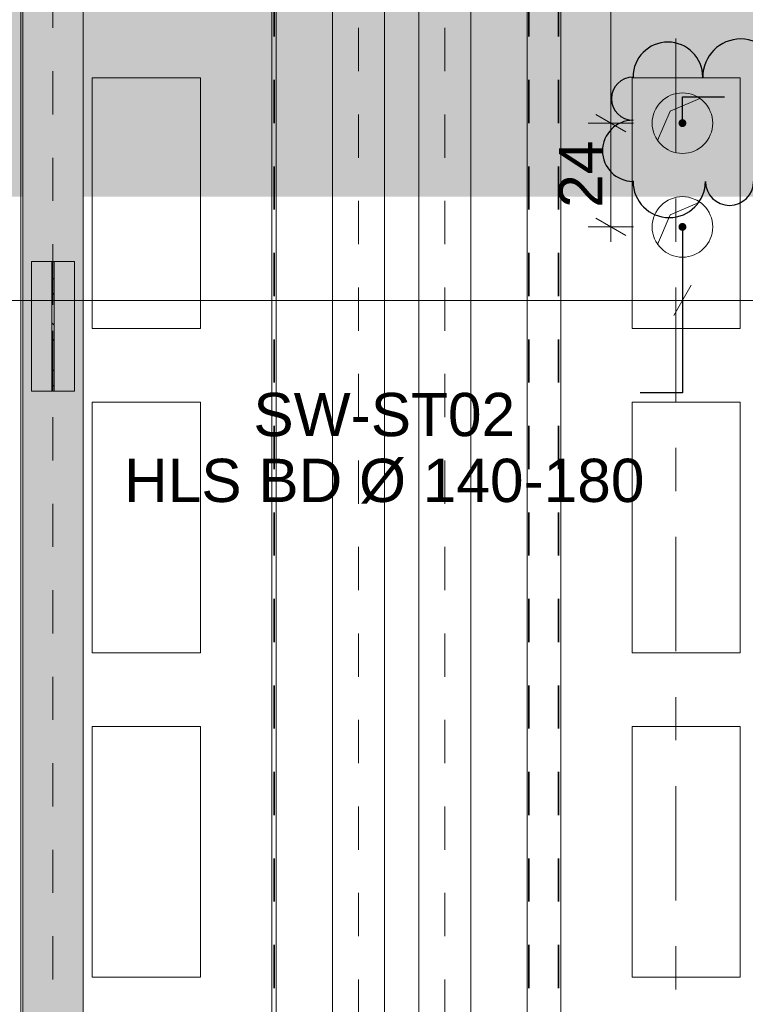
# Model space of a CAD drawing. Header units: metres. Extents: x -3.6 to 84.5, y -11 to 16.8.
# Tile 164 of 225: x 42.2 to 43.9, y 1.9 to 4.1. Entities that reach past the tile are written whole.
import ezdxf

# ---------------------------------------------------------------- set-up
doc = ezdxf.new("R2010")
doc.units = ezdxf.units.M
doc.header["$MEASUREMENT"] = 0
for name, pattern in [('Achse', [0.2, 0.1, -0.05, 0, -0.05]), ('Strichlinie doppelt', [0.546806, 0.264583, -0.105833, 0.070556, -0.105833]), ('STRICHPUNKT', [0.015, 0.0075, -0.00375, 0, -0.00375])]:
    doc.linetypes.add(name, pattern=pattern)
for name, color, linetype in [('155 - Bemaßung_ Beschriftung.Ausbau - Deckenelemente', 7, 'Continuous'), ('305 - Elemente.Linie_ Schraffur - Deckenspiegel', 7, 'Continuous'), ('451 - Universal.Achsen Raster', 7, 'Continuous'), ('612 - Struktur.Stahlbau', 7, 'Continuous'), ('Abbruch_155 - Bemaßung_ Beschriftung.Ausbau - Deckenelemente', 7, 'Continuous'), ('Neubau_155 - Bemaßung_ Beschriftung.Ausbau - Deckenelemente', 7, 'Continuous'), ('Neubau_612 - Struktur.Stahlbau', 7, 'Continuous')]:
    doc.layers.add(name, color=color, linetype=linetype)
doc.styles.add('ERSTELLTER_STIL_2', font='txt')
doc.linetypes.add('Abbruch 1', pattern='A,0,[1,2022.0244.A_L5A-PL04.07_iA_Deckenelemente Erdgeschoss1.Shx,S=0.001984,R=0,X=0,Y=0],-0.25,0', length=0.25)
doc.dimstyles.new('ERSTELLTER_STIL__3', dxfattribs={"dimtxt": 0.1, "dimasz": 0.0532, "dimexe": 0.18, "dimexo": 0.0625, "dimgap": 0, "dimtad": 1, "dimtih": 1, "dimtoh": 1, "dimzin": 0, "dimdsep": 46, "dimtxsty": 'ERSTELLTER_STIL_2', "dimblk": 'ARROWHEAD_2', "dimblk1": 'ARROWHEAD_2', "dimblk2": 'ARROWHEAD_2', "dimcen": 0.09, "dimse1": 1, "dimse2": 1, "dimclrd": 256, "dimclre": 256, "dimclrt": 256, "dimazin": 0, "dimtfac": 1, "dimtdec": 4, "dimtmove": 0, "dimatfit": 3, "dimfxl": 1, "dimtolj": 1, "dimtzin": 0, "dimarcsym": 0})
doc.dimstyles.new('ERSTELLTER_STIL__4', dxfattribs={"dimtxt": 0.1, "dimasz": 0.0532, "dimexe": 0.18, "dimexo": 0.0625, "dimgap": 0, "dimtad": 1, "dimzin": 0, "dimdsep": 46, "dimtxsty": 'ERSTELLTER_STIL_2', "dimblk": 'ARROWHEAD_2', "dimblk1": 'ARROWHEAD_2', "dimblk2": 'ARROWHEAD_2', "dimcen": 0.09, "dimse1": 1, "dimse2": 1, "dimclrd": 256, "dimclre": 256, "dimclrt": 256, "dimazin": 0, "dimtfac": 1, "dimtdec": 4, "dimtmove": 0, "dimatfit": 3, "dimfxl": 1, "dimtolj": 1, "dimtzin": 0, "dimarcsym": 0})
doc.dimstyles.new('ERSTELLTER_STIL__7', dxfattribs={"dimtxt": 0.18, "dimasz": 0.03648, "dimexe": 0.18, "dimexo": 0.0625, "dimgap": 0, "dimtad": 0, "dimtih": 1, "dimtoh": 1, "dimdec": 4, "dimzin": 0, "dimdsep": 46, "dimcen": 0.09, "dimadec": 0, "dimazin": 0, "dimtfac": 1, "dimtdec": 4, "dimtmove": 0, "dimatfit": 3, "dimldrblk": 'ARROWHEAD_11', "dimfxl": 1, "dimtolj": 1, "dimtzin": 0, "dimarcsym": 0})

# ---------------------------------------------------------------- blocks, each defined once
blk = doc.blocks.new('*D159')
at = {"layer": '155 - Bemaßung_ Beschriftung.Ausbau - Deckenelemente', "color": 160, "linetype": 'Continuous', "lineweight": 5, "true_color": 0x3232ff}
for p, q in [((40.2, 0.8855), (40.2, 0.9905)), ((43.745, 0.8855), (43.745, 0.9905)), ((40.2202, 0.973), (40.1798, 0.903)), ((43.7248, 0.903), (43.7652, 0.973)), ((40.1658, 0.938), (40.2, 0.938)), ((40.2, 0.938), (43.745, 0.938)), ((43.745, 0.938), (43.7792, 0.938))]:
    blk.add_line(p, q, dxfattribs=at)
at = {"layer": '155 - Bemaßung_ Beschriftung.Ausbau - Deckenelemente', "color": 160, "lineweight": 5, "true_color": 0x3232ff, "insert": (41.8144, 0.9386), "char_height": 0.1, "attachment_point": 7, "style": 'ERSTELLTER_STIL_2'}
blk.add_mtext('\\A1;{\\pql;\\fArial|b0|i0|c0|p38;3,54\\fArial|b0|i0|c0|p38;\\A1{\\H.66x;\\S5^  ;}}', dxfattribs=at)
blk = doc.blocks.new('ARROWHEAD_2')
at = {"color": 0, "linetype": 'Continuous', "lineweight": 0}
for p, q in [((-0.378, -0.655), (0.378, 0.655)), ((0, 0), (-1, 0))]:
    blk.add_line(p, q, dxfattribs=at)
blk = doc.blocks.new('*D183')
at = {"layer": '155 - Bemaßung_ Beschriftung.Ausbau - Deckenelemente', "color": 160, "linetype": 'Continuous', "lineweight": 5, "true_color": 0x3232ff}
for p, q in [((40.2, 3.4275), (40.2, 3.5325)), ((43.745, 3.4275), (43.745, 3.5325)), ((40.2202, 3.515), (40.1798, 3.445)), ((43.7652, 3.515), (43.7248, 3.445)), ((40.1658, 3.48), (40.2, 3.48)), ((40.2, 3.48), (43.745, 3.48))]:
    blk.add_line(p, q, dxfattribs=at)
at = {"layer": '155 - Bemaßung_ Beschriftung.Ausbau - Deckenelemente', "color": 160, "lineweight": 5, "true_color": 0x3232ff, "insert": (41.8144, 3.4806), "char_height": 0.1, "attachment_point": 7, "style": 'ERSTELLTER_STIL_2'}
blk.add_mtext('\\A1;{\\pql;\\fArial|b0|i0|c0|p38;3,54\\fArial|b0|i0|c0|p38;\\A1{\\H.66x;\\S5^  ;}}', dxfattribs=at)
blk = doc.blocks.new('*D184')
at = {"layer": '155 - Bemaßung_ Beschriftung.Ausbau - Deckenelemente', "color": 160, "linetype": 'Continuous', "lineweight": 5, "true_color": 0x3232ff}
for p, q in [((43.745, 3.4275), (43.745, 3.5325)), ((44.85, 3.4275), (44.85, 3.5325)), ((43.7652, 3.515), (43.7248, 3.445)), ((44.8702, 3.515), (44.8298, 3.445)), ((43.745, 3.48), (44.85, 3.48))]:
    blk.add_line(p, q, dxfattribs=at)
at = {"layer": '155 - Bemaßung_ Beschriftung.Ausbau - Deckenelemente', "color": 160, "lineweight": 5, "true_color": 0x3232ff, "insert": (44.1394, 3.4806), "char_height": 0.1, "attachment_point": 7, "style": 'ERSTELLTER_STIL_2'}
blk.add_mtext('\\A1;{\\pql;\\fArial|b0|i0|c0|p38;1,10\\fArial|b0|i0|c0|p38;\\A1{\\H.66x;\\S5^  ;}}', dxfattribs=at)
blk = doc.blocks.new('ARROWHEAD_11')
at = {"color": 0, "linetype": 'Continuous', "lineweight": 0}
blk.add_line((0, 0), (-1, 0), dxfattribs=at)
at = {"color": 0, "linetype": 'Continuous', "lineweight": 0, "const_width": 0.25, "flags": 128}
blk.add_lwpolyline([(-0.125, 0, 1), (0.125, 0, 1)], format="xyb", close=True, dxfattribs=at)
blk = doc.blocks.new('*D186')
at = {"layer": '155 - Bemaßung_ Beschriftung.Ausbau - Deckenelemente', "color": 160, "linetype": 'Continuous', "lineweight": 5, "true_color": 0x3232ff}
for p, q in [((43.5444, 3.9102), (43.6144, 3.8698)), ((43.6319, 3.89), (43.5269, 3.89)), ((43.5794, 3.65), (43.5794, 3.89)), ((43.5444, 3.6702), (43.6144, 3.6298)), ((43.6319, 3.65), (43.5269, 3.65)), ((43.5794, 3.6158), (43.5794, 3.65))]:
    blk.add_line(p, q, dxfattribs=at)
at = {"layer": '155 - Bemaßung_ Beschriftung.Ausbau - Deckenelemente', "color": 160, "lineweight": 5, "true_color": 0x3232ff, "insert": (43.5594, 3.6941), "char_height": 0.1, "attachment_point": 7, "rotation": 90, "style": 'ERSTELLTER_STIL_2'}
blk.add_mtext('\\A1;{\\pql;\\fArial|b0|i0|c0|p38;24}', dxfattribs=at)
blk = doc.blocks.new('*D187')
at = {"layer": '155 - Bemaßung_ Beschriftung.Ausbau - Deckenelemente', "color": 160, "linetype": 'Continuous', "lineweight": 5, "true_color": 0x3232ff}
for p, q in [((43.5794, 5.19), (43.5794, 5.2242)), ((43.6144, 5.1698), (43.5444, 5.2102)), ((43.6319, 5.19), (43.5269, 5.19)), ((43.5794, 3.89), (43.5794, 5.19)), ((43.5444, 3.9102), (43.6144, 3.8698)), ((43.6319, 3.89), (43.5269, 3.89))]:
    blk.add_line(p, q, dxfattribs=at)
at = {"layer": '155 - Bemaßung_ Beschriftung.Ausbau - Deckenelemente', "color": 160, "lineweight": 5, "true_color": 0x3232ff, "insert": (43.5594, 4.407), "char_height": 0.1, "attachment_point": 7, "rotation": 90, "style": 'ERSTELLTER_STIL_2'}
blk.add_mtext('\\A1;{\\pql;\\fArial|b0|i0|c0|p38;1,30}', dxfattribs=at)
blk = doc.blocks.new('*D188')
at = {"layer": '155 - Bemaßung_ Beschriftung.Ausbau - Deckenelemente', "color": 160, "linetype": 'Continuous', "lineweight": 5, "true_color": 0x3232ff}
for p, q in [((45.2024, 5.19), (45.2024, 5.2242)), ((45.2374, 5.1698), (45.1674, 5.2102)), ((45.2549, 5.19), (45.1499, 5.19)), ((45.2024, 3.8075), (45.2024, 5.19)), ((45.1674, 3.8277), (45.2374, 3.7873)), ((45.2549, 3.8075), (45.1499, 3.8075)), ((45.2024, 3.7733), (45.2024, 3.8075))]:
    blk.add_line(p, q, dxfattribs=at)
at = {"layer": '155 - Bemaßung_ Beschriftung.Ausbau - Deckenelemente', "color": 160, "lineweight": 5, "true_color": 0x3232ff, "insert": (45.2018, 4.3156), "char_height": 0.1, "attachment_point": 7, "rotation": 90, "style": 'ERSTELLTER_STIL_2'}
blk.add_mtext('\\A1;{\\pql;\\fArial|b0|i0|c0|p38;1,38\\fArial|b0|i0|c0|p38;\\A1{\\H.66x;\\S25^  ;}}', dxfattribs=at)

msp = doc.modelspace()

# ---------------------------------------------------------------- hatches: boundary and pattern name
at = {"layer": '612 - Struktur.Stahlbau', "linetype": 'Continuous', "lineweight": 0, "true_color": 0x30307f}
msp.add_hatch(color=177, dxfattribs=at).paths.add_polyline_path([(42.219, 5.19), (42.359, 5.19), (42.359, 0.71), (42.219, 0.71)])
at = {"layer": '612 - Struktur.Stahlbau', "linetype": 'Continuous', "lineweight": 0, "true_color": 0x006a00}
msp.add_hatch(color=96, dxfattribs=at).paths.add_polyline_path([(40.1993, 4.22), (47.03, 4.22), (47.03, 3.72), (40.1993, 3.72)])
at = {"layer": 'Neubau_612 - Struktur.Stahlbau', "linetype": 'Continuous', "lineweight": 0, "true_color": 0x000000}
h = msp.add_hatch(dxfattribs=at)
h.set_pattern_fill('Metall__Stahl_0001', color=18, style=0, pattern_type=2)
h.set_pattern_definition([(135, (0, 0), (0.05303301, 0.05303301), []), (135, (-0.01768, -0.01768), (0.05303301, 0.05303301), [])])
h.paths.add_polyline_path([(42.2915, 3.27), (42.2915, 3.57), (42.2865, 3.57), (42.2865, 3.27)])

# ---------------------------------------------------------------- linework, layer by layer
at = {"layer": '155 - Bemaßung_ Beschriftung.Ausbau - Deckenelemente', "color": 7, "linetype": 'Achse', "lineweight": 35}
for p, q in [((42.801, 5.19), (42.801, 0.71)), ((43.39, 5.19), (43.39, 0.71)), ((43.458, 5.19), (43.458, 0.71))]:
    msp.add_line(p, q, dxfattribs=at)
at = {"layer": '155 - Bemaßung_ Beschriftung.Ausbau - Deckenelemente', "color": 1, "linetype": 'Continuous', "lineweight": 25}
for centre, radius, start, end in [((43.7114, 3.9966), 0.0807, 0, 180), ((43.88, 3.9966), 0.088, 0, 180), ((43.6307, 3.9466), 0.05, 90, 270), ((43.6307, 3.826), 0.0706, 90, 270), ((43.7145, 3.7554), 0.0838, 180, 0), ((43.8539, 3.7554), 0.0556, 180, 0)]:
    msp.add_arc(centre, radius, start, end, dxfattribs=at)
msp.add_point((43.6307, 3.7554), dxfattribs=at)
at = {"layer": '305 - Elemente.Linie_ Schraffur - Deckenspiegel', "color": 7, "linetype": 'Continuous', "lineweight": 9}
for p, q in [((42.215, 5.31), (42.215, 0.645)), ((42.795, 5.31), (42.795, 0.645)), ((43.4635, 5.31), (43.4635, 0.645)), ((42.38, 3.995), (42.63, 3.995)), ((42.38, 3.995), (42.38, 3.415)), ((42.63, 3.415), (42.63, 3.995)), ((43.6285, 3.995), (43.8785, 3.995)), ((43.6285, 3.995), (43.6285, 3.415)), ((43.8785, 3.415), (43.8785, 3.995)), ((42.38, 3.415), (42.63, 3.415)), ((43.6285, 3.415), (43.8785, 3.415)), ((42.38, 3.245), (42.63, 3.245)), ((42.38, 3.245), (42.38, 2.665)), ((42.63, 2.665), (42.63, 3.245)), ((43.6285, 3.245), (43.8785, 3.245)), ((43.6285, 3.245), (43.6285, 2.665)), ((43.8785, 2.665), (43.8785, 3.245)), ((42.38, 2.665), (42.63, 2.665)), ((43.6285, 2.665), (43.8785, 2.665)), ((42.38, 2.495), (42.38, 1.915)), ((42.38, 2.495), (42.63, 2.495)), ((42.63, 1.915), (42.63, 2.495)), ((43.6285, 2.495), (43.6285, 1.915)), ((43.6285, 2.495), (43.8785, 2.495)), ((43.8785, 1.915), (43.8785, 2.495)), ((42.38, 1.915), (42.63, 1.915)), ((43.6285, 1.915), (43.8785, 1.915))]:
    msp.add_line(p, q, dxfattribs=at)
at = {"layer": '305 - Elemente.Linie_ Schraffur - Deckenspiegel', "color": 7, "linetype": 'STRICHPUNKT', "lineweight": 9}
for p, q in [((42.9955, 5.31), (42.9955, 0.645)), ((43.1955, 5.31), (43.1955, 0.645))]:
    msp.add_line(p, q, dxfattribs=at)
at = {"layer": '305 - Elemente.Linie_ Schraffur - Deckenspiegel', "color": 7, "linetype": 'Continuous', "lineweight": 9, "flags": 128}
msp.add_lwpolyline([(42.8055, 5.31), (43.3855, 5.31), (43.3855, 0.645), (42.8055, 0.645)], close=True, dxfattribs=at)
at = {"layer": '305 - Elemente.Linie_ Schraffur - Deckenspiegel', "color": 7, "linetype": 'Continuous', "lineweight": 9}
for points in [[(42.9355, 0.645), (43.0555, 0.645), (43.0555, 5.31), (42.9355, 5.31)], [(43.1355, 0.645), (43.2555, 0.645), (43.2555, 5.31), (43.1355, 5.31)]]:
    msp.add_lwpolyline(points, close=True, dxfattribs=at)
at = {"layer": '451 - Universal.Achsen Raster', "color": 160, "linetype": 'Strichlinie doppelt', "lineweight": 9, "true_color": 0x3232ff}
msp.add_line((43.73, -10.585), (43.73, 16.355), dxfattribs=at)
at = {"layer": 'Abbruch_155 - Bemaßung_ Beschriftung.Ausbau - Deckenelemente', "color": 7, "linetype": 'Abbruch 1', "lineweight": 18}
for centre, start, end in [((43.745, 3.89), 90, 180), ((43.745, 3.89), 0, 90), ((43.745, 3.89), 180, 270), ((43.745, 3.89), 270, 0), ((43.745, 3.65), 90, 180), ((43.745, 3.65), 0, 90), ((43.745, 3.65), 180, 270), ((43.745, 3.65), 270, 0)]:
    msp.add_arc(centre, 0.07, start, end, dxfattribs=at)
at = {"layer": 'Neubau_155 - Bemaßung_ Beschriftung.Ausbau - Deckenelemente', "color": 1, "linetype": 'Continuous', "lineweight": 5}
for p, q in [((43.717, 3.918), (43.7853, 3.9473)), ((43.6877, 3.8497), (43.717, 3.918)), ((43.717, 3.678), (43.7853, 3.7072)), ((43.6877, 3.6097), (43.717, 3.678))]:
    msp.add_line(p, q, dxfattribs=at)
at = {"layer": 'Neubau_612 - Struktur.Stahlbau', "color": 1, "linetype": 'Continuous', "lineweight": 13}
for p, q in [((42.219, 0.71), (42.219, 5.19)), ((42.359, 0.71), (42.359, 5.19)), ((42.239, 3.27), (42.239, 3.57)), ((42.339, 3.57), (42.239, 3.57)), ((42.339, 3.27), (42.339, 3.57)), ((42.339, 3.27), (42.239, 3.27))]:
    msp.add_line(p, q, dxfattribs=at)
at = {"layer": 'Neubau_612 - Struktur.Stahlbau', "color": 1, "linetype": 'Achse', "lineweight": 9}
for p, q in [((42.289, 0.71), (42.289, 5.19)), ((42.289, 3.27), (42.289, 3.57))]:
    msp.add_line(p, q, dxfattribs=at)
at = {"layer": 'Neubau_612 - Struktur.Stahlbau', "color": 1, "linetype": 'Continuous', "lineweight": 9}
for p, q in [((42.2915, 3.57), (42.2865, 3.57)), ((42.2865, 3.57), (42.2865, 3.27)), ((42.2915, 3.57), (42.2915, 3.27)), ((42.2915, 3.27), (42.2865, 3.27))]:
    msp.add_line(p, q, dxfattribs=at)

# ---------------------------------------------------------------- texts
at = {"layer": '155 - Bemaßung_ Beschriftung.Ausbau - Deckenelemente', "color": 1, "linetype": 'Continuous', "lineweight": 9, "insert": (43.0553, 3.2662), "char_height": 0.1, "attachment_point": 2, "line_spacing_factor": 0.913298, "style": 'ERSTELLTER_STIL_2'}
msp.add_mtext('\\A1;{\\pqc;\\fArial|b0|i0|c0|p38;SW-ST02\\P\\pqc;\\fArial|b0|i0|c0|p38;HLS BD Ø 140-180}', dxfattribs=at)

# ---------------------------------------------------------------- dimensions: what is measured, and where the dimension line sits
at = {"layer": '155 - Bemaßung_ Beschriftung.Ausbau - Deckenelemente', "color": 160, "linetype": 'Continuous', "lineweight": 5, "true_color": 0x3232ff}
for base, p1, p2, picture, middle in [((43.5794, 5.19), (43.745, 3.89), (40.274, 5.19), '*D187', (43.5094, 4.5368)), ((45.2024, 5.19), (44.85, 3.8075), (40.274, 5.19), '*D188', (45.1324, 4.6187)), ((43.5794, 3.89), (43.745, 3.65), (43.745, 3.89), '*D186', (43.5094, 3.7703))]:
    dim = msp.add_linear_dim(base=base, p1=p1, p2=p2, angle=90, dimstyle='ERSTELLTER_STIL__4', dxfattribs=at)
    dim.commit()
    dim.dimension.update_dxf_attribs({"geometry": picture, "text_midpoint": middle, "dimtype": 160, "text_rotation": 90})
for base, p1, p2, picture, middle in [((43.74499, 0.93803), (40.2, 5.18998), (43.74499, 0.78498), '*D159', (42.07936, 1.00803)), ((43.74499, 3.47998), (40.2, 5.18998), (43.74499, 3.89), '*D183', (42.07936, 3.54998)), ((44.85, 3.47998), (43.74499, 3.89), (44.85, 3.8075), '*D184', (44.40436, 3.54998))]:
    dim = msp.add_linear_dim(base=base, p1=p1, p2=p2, dimstyle='ERSTELLTER_STIL__3', dxfattribs=at)
    dim.commit()
    dim.dimension.update_dxf_attribs({"geometry": picture, "text_midpoint": middle, "dimtype": 160})

# ---------------------------------------------------------------- leaders
at = {"layer": '155 - Bemaßung_ Beschriftung.Ausbau - Deckenelemente', "color": 1, "linetype": 'Continuous', "lineweight": 9, "annotation_type": 0, "has_hookline": 1, "text_width": 1.1846}
for points, hookline_direction in [([(43.745, 3.89), (43.745, 3.9509), (43.8424, 3.9509)], 0), ([(43.745, 3.65), (43.745, 3.2662), (43.6476, 3.2662)], 1)]:
    msp.add_leader(points, dimstyle='ERSTELLTER_STIL__7', dxfattribs=dict(at, hookline_direction=hookline_direction))

doc.saveas('drawing.dxf')
